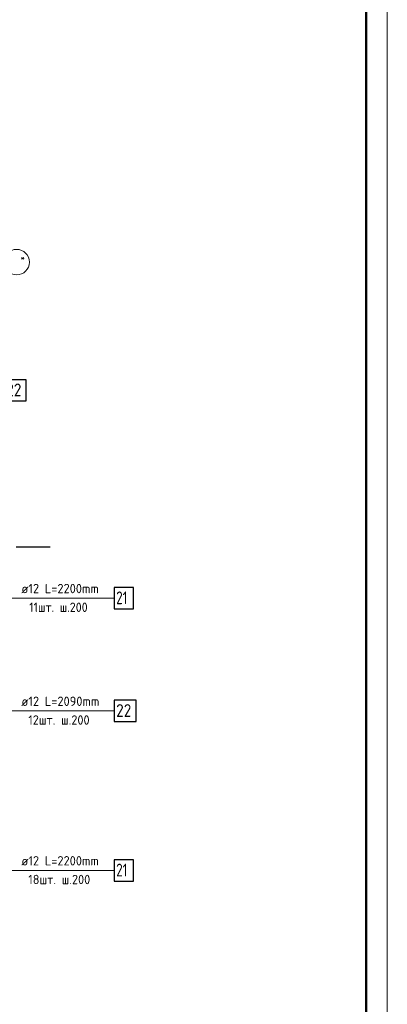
# Model space of a CAD drawing. Header units: millimetres. Extents: x 0 to 43617, y 0 to 59400.
# Tile 21 of 29: x 33356 to 42000, y 13783 to 36931. Entities that reach past the tile are written whole.
import ezdxf

# ---------------------------------------------------------------- set-up
doc = ezdxf.new("R2010")
doc.units = ezdxf.units.MM
doc.linetypes.add('______5', pattern=[1100, 800, -100, 100, -100])
for name, color, linetype, lineweight in [('Standard', 7, 'Continuous', 25), ('ДОП Верх по Х', 7, 'Continuous', 25), ('Оси', 40, '______5', 18), ('Позиционная метка номер позиции', 7, 'Continuous', 13)]:
    doc.layers.add(name, color=color, linetype=linetype, lineweight=lineweight)
doc.styles.add('ISOCPEUR', font='txt')

msp = doc.modelspace()

# ---------------------------------------------------------------- linework, layer by layer
at = {"layer": 'Standard', "color": 7, "linetype": 'Continuous', "lineweight": 13, "transparency": 33554687}
msp.add_lwpolyline([(0, 0), (42000, 0), (42000, 59400), (0, 59400), (0, 0)], close=True, dxfattribs=at)
at = {"layer": 'Standard', "color": 7, "linetype": 'Continuous', "lineweight": 18, "transparency": 33554687}
msp.add_lwpolyline([(42000, 59400), (0, 59400), (0, 0), (42000, 0), (42000, 59400)], dxfattribs=at)
at = {"layer": 'Standard', "color": 7, "linetype": 'Continuous', "lineweight": 13, "transparency": 33554687}
msp.add_lwpolyline([(42000, 59400), (0, 59400), (0, 0), (42000, 0), (42000, 59400)], dxfattribs=at)
at = {"layer": 'Standard', "color": 7, "linetype": 'Continuous', "lineweight": 50, "transparency": 33554687}
msp.add_lwpolyline([(2000, 58900), (41500, 58900), (41500, 500), (2000, 500), (2000, 58900)], close=True, dxfattribs=at)
at = {"layer": 'ДОП Верх по Х', "color": 7, "linetype": 'Continuous', "lineweight": 13, "transparency": 33554687}
for p, q in [((33374, 23330), (35460, 23330)), ((33374, 20680), (35460, 20680)), ((33374, 16930), (35460, 16930))]:
    msp.add_line(p, q, dxfattribs=at)
at = {"layer": 'ДОП Верх по Х', "color": 7, "linetype": 'Continuous', "lineweight": 25, "transparency": 33554687}
for points in [[(32990, 27967), (33510, 27967), (33510, 28467), (32990, 28467), (32990, 27967)], [(35574, 23080), (36034, 23080), (36034, 23580), (35574, 23580), (35574, 23080)], [(35574, 20430), (36094, 20430), (36094, 20930), (35574, 20930), (35574, 20430)], [(35574, 16680), (36034, 16680), (36034, 17180), (35574, 17180), (35574, 16680)]]:
    msp.add_lwpolyline(points, dxfattribs=at)
at = {"layer": 'Оси', "color": 8, "linetype": '______5', "lineweight": -3, "transparency": 33554687}
msp.add_line((34074, 24530), (3600, 24530), dxfattribs=at)
msp.add_line((34074, 24530), (3600, 24530), dxfattribs=at)
at = {"layer": 'Оси', "color": 7, "linetype": 'Continuous', "lineweight": 13, "transparency": 33554687}
msp.add_circle((33284, 31232), 300, dxfattribs=at)
at = {"layer": 'Позиционная метка номер позиции', "color": 7, "linetype": 'Continuous', "lineweight": 13, "transparency": 33554687}
for points in [[(29335, 23630), (29635, 23330), (35574, 23330)], [(32543, 20380), (32843, 20680), (35574, 20680)], [(29943, 16630), (30243, 16930), (35574, 16930)]]:
    msp.add_lwpolyline(points, dxfattribs=at)

# ---------------------------------------------------------------- texts
at = {"layer": 'ДОП Верх по Х', "color": 7, "linetype": 'Continuous', "lineweight": 13, "transparency": 33554687, "attachment_point": 7, "style": 'ISOCPEUR'}
for s, insert, char_height, width in [('\\W0.87;22', (33040, 28077), 300, 550.81), ('\\W0.96;ø12 L=2200mm ', (33394, 23447), 220, 2150.52), ('\\W0.75;21', (35624, 23190), 300, 472.29), ('\\W0.93;11шт. ш.200 ', (33581, 23007), 220, 1773.35), ('\\W0.96;ø12 L=2090mm ', (33394, 20797), 220, 2150.52), ('\\W0.87;22', (35624, 20540), 300, 550.82), ('\\W0.95;12шт. ш.200 ', (33559, 20357), 220, 1819.89), ('\\W0.96;ø12 L=2200mm ', (33394, 17047), 220, 2150.52), ('\\W0.75;21', (35624, 16790), 300, 472.29), ('\\W0.95;18шт. ш.200 ', (33559, 16607), 220, 1819.89)]:
    msp.add_mtext(s, dxfattribs=dict(at, insert=insert, char_height=char_height, width=width))
at = {"layer": 'Оси', "color": 7, "linetype": 'Continuous', "lineweight": 25, "transparency": 33554687, "insert": (33378, 31249), "char_height": 180, "width": 215.9, "attachment_point": 7, "style": 'ISOCPEUR'}
msp.add_mtext('\\W0.80;*', dxfattribs=at)

doc.saveas('drawing.dxf')
